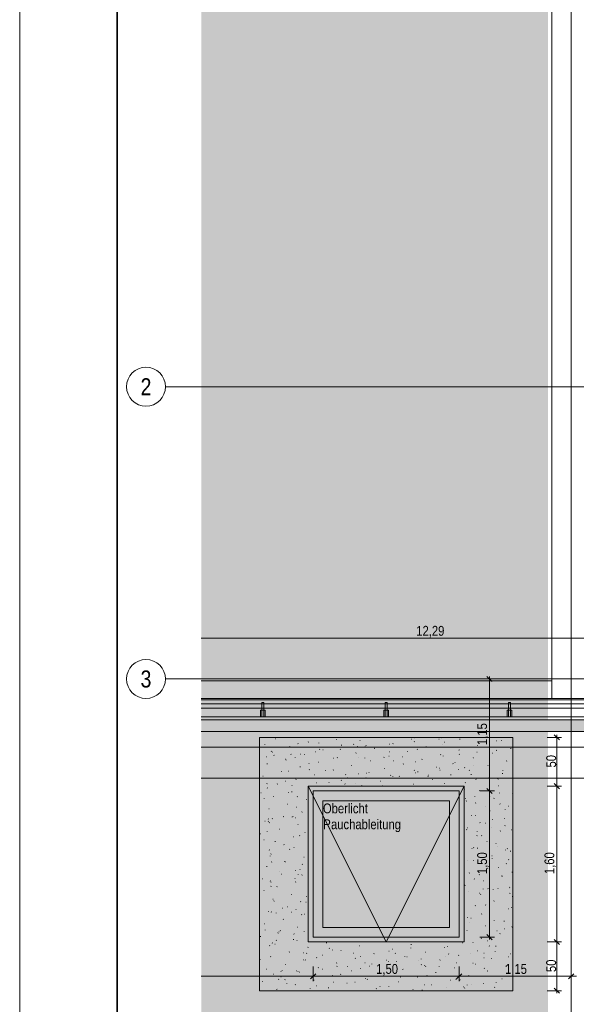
# Model space of a CAD drawing. Extents: x -720 to 300, y 62 to 1112.
# Tile 28 of 50: x -720 to -605, y 708 to 910. Entities that reach past the tile are written whole.
import ezdxf
from ezdxf.enums import TextEntityAlignment as Align
from ezdxf.lldxf.tags import DXFTag

# ---------------------------------------------------------------- set-up
doc = ezdxf.new("R2010")
doc.units = 0
doc.layers.get('0').update_dxf_attribs({"lineweight": 13})
for name, color, linetype, lineweight, true_color in [('30 -36 Dächer- 3 Dachbeläge', 9, 'Continuous', 15, 0x808080), ('30 -36 Dächer- 3 Dachbeläge Gründach', 9, 'Continuous', 9, 0x808080), ('30 -36 Dächer- 4 Dachbekleidungen', 9, 'Continuous', 9, 0x808080), ('60- 61 allgemeine Ausstattung- 4 Terrassen', 9, 'Continuous', 9, 0x808080), ('70 -72 Beschriftung- 1 Beschriftung allgemein', 7, 'Continuous', 9, 0xff6633), ('70 -76 Bemaßung- 2 Allgemein', 9, 'Continuous', 5, 0x808080), ('iwb_Layout Achsbezeichung', 1, 'Continuous', 13, 0xff0000), ('iwb_Layout BA_Markierung', 7, 'Continuous', 9, 0xbadcdc)]:
    doc.layers.add(name, color=color, linetype=linetype, lineweight=lineweight, true_color=true_color)
for name, color, linetype, lineweight in [('40 -43 Lüftungsanlagen - Entrauchung', 7, 'Continuous', 9), ('70 -71 Achsen- 1 Gebäudeachsen', 7, 'STRICHPUNKT2-A06DNB31MF', 18), ('70 -73 Bauteildarst.- 2 verdeckt 0.15', 7, 'grob-A06DNB30MF', 15), ('iwb_Plankopf Rahmen', 7, 'Continuous', 35)]:
    doc.layers.add(name, color=color, linetype=linetype, lineweight=lineweight)
doc.styles.get("Standard").update_dxf_attribs({"font": 'ARIALN.TTF'})
tags = doc.linetypes.add('grob-A06DNB30MF', pattern=[14, 3, -8, 3]).pattern_tags.tags
tags[8:9] = [DXFTag(74, 4), DXFTag(75, 0), DXFTag(340, '0'), DXFTag(46, 0.0), DXFTag(50, 0.0), DXFTag(44, 0.0), DXFTag(45, 0.0)]
tags[6:7] = [DXFTag(74, 4), DXFTag(75, 0), DXFTag(340, '0'), DXFTag(46, 0.0), DXFTag(50, 0.0), DXFTag(44, 0.0), DXFTag(45, 0.0)]
tags[4:5] = [DXFTag(74, 4), DXFTag(75, 0), DXFTag(340, '0'), DXFTag(46, 0.0), DXFTag(50, 0.0), DXFTag(44, 0.0), DXFTag(45, 0.0)]
tags = doc.linetypes.add('STRICHPUNKT2', pattern=[12.7, 6.35, -3.175, 0, -3.175]).pattern_tags.tags
tags[10:11] = [DXFTag(74, 4), DXFTag(75, 0), DXFTag(340, '0'), DXFTag(46, 0.0), DXFTag(50, 0.0), DXFTag(44, 0.0), DXFTag(45, 0.0)]
tags[8:9] = [DXFTag(74, 4), DXFTag(75, 0), DXFTag(340, '0'), DXFTag(46, 0.0), DXFTag(50, 0.0), DXFTag(44, 0.0), DXFTag(45, 0.0)]
tags[6:7] = [DXFTag(74, 4), DXFTag(75, 0), DXFTag(340, '0'), DXFTag(46, 0.0), DXFTag(50, 0.0), DXFTag(44, 0.0), DXFTag(45, 0.0)]
tags[4:5] = [DXFTag(74, 4), DXFTag(75, 0), DXFTag(340, '0'), DXFTag(46, 0.0), DXFTag(50, 0.0), DXFTag(44, 0.0), DXFTag(45, 0.0)]
tags = doc.linetypes.add('STRICHPUNKT2-A06DNB31MF', pattern=[12.7, 6.35, -3.175, 0, -3.175]).pattern_tags.tags
tags[10:11] = [DXFTag(74, 4), DXFTag(75, 0), DXFTag(340, '0'), DXFTag(46, 0.0), DXFTag(50, 0.0), DXFTag(44, 0.0), DXFTag(45, 0.0)]
tags[8:9] = [DXFTag(74, 4), DXFTag(75, 0), DXFTag(340, '0'), DXFTag(46, 0.0), DXFTag(50, 0.0), DXFTag(44, 0.0), DXFTag(45, 0.0)]
tags[6:7] = [DXFTag(74, 4), DXFTag(75, 0), DXFTag(340, '0'), DXFTag(46, 0.0), DXFTag(50, 0.0), DXFTag(44, 0.0), DXFTag(45, 0.0)]
tags[4:5] = [DXFTag(74, 4), DXFTag(75, 0), DXFTag(340, '0'), DXFTag(46, 0.0), DXFTag(50, 0.0), DXFTag(44, 0.0), DXFTag(45, 0.0)]

# ---------------------------------------------------------------- blocks, each defined once
blk = doc.blocks.new('Polygon-A06DNB2SMF')
at = {"color": 0, "linetype": 'ByBlock', "lineweight": -2, "ltscale": 0.13}
blk.add_solid([(-611.22, 86.2), (-682.36, 86.01), (-611.05, 1083.81), (-682.36, 1083.81)], dxfattribs=at)
blk = doc.blocks.new('Referenz-A06DNB32MF')
at = {"layer": '30 -36 Dächer- 3 Dachbeläge', "color": 0, "linetype": 'Continuous', "ltscale": 0.15}
for p, q in [((-6.75, 766.51), (-682.36, 766.51)), ((-682.36, 764.11), (-6.75, 764.11))]:
    blk.add_line(p, q, dxfattribs=at)
at = {"layer": '30 -36 Dächer- 3 Dachbeläge', "color": 0, "lineweight": 9}
for p, q in [((-682.36, 764.11), (-6.75, 764.11)), ((-667.14, 762.6), (-667.06, 762.62)), ((-656.53, 762.91), (-656.51, 762.91)), ((-654.55, 762.44), (-654.56, 762.51)), ((-649.75, 762.26), (-649.67, 762.28)), ((-639.15, 762.56), (-639.07, 762.58)), ((-638.43, 762.83), (-638.44, 762.9)), ((-633.5, 762.53), (-633.52, 762.56)), ((-633.01, 762.86), (-632.94, 762.83)), ((-629.26, 762.56), (-629.18, 762.54)), ((-628.54, 762.86), (-628.46, 762.88)), ((-621.76, 762.21), (-621.68, 762.23)), ((-620.75, 762.28), (-620.67, 762.25)), ((-669.25, 761.51), (-669.31, 761.45)), ((-664.18, 761), (-664.1, 761.02)), ((-662.5, 761.63), (-662.43, 761.6)), ((-660.36, 761.95), (-660.28, 761.97)), ((-658.21, 761.78), (-658.2, 761.75)), ((-657.97, 760.51), (-658.03, 760.46)), ((-657.39, 760.35), (-657.31, 760.37)), ((-653.76, 760.45), (-653.78, 760.48)), ((-653.57, 761.3), (-653.49, 761.32)), ((-651.03, 761.53), (-651.09, 761.47)), ((-650.24, 761.06), (-650.17, 761.03)), ((-648.69, 760.97), (-648.72, 761)), ((-648.51, 761.22), (-648.44, 761.2)), ((-646.79, 760.66), (-646.71, 760.67)), ((-643.63, 761.49), (-643.65, 761.52)), ((-642.97, 761.61), (-642.89, 761.63)), ((-638.56, 762.01), (-638.59, 762.04)), ((-637.97, 760.48), (-637.9, 760.45)), ((-636.18, 760.96), (-636.1, 760.98)), ((-632.82, 761.55), (-632.87, 761.49)), ((-632.36, 761.91), (-632.28, 761.93)), ((-629.4, 760.31), (-629.32, 760.33)), ((-625.58, 761.26), (-625.5, 761.28)), ((-621.73, 760.26), (-621.65, 760.24)), ((-618.79, 760.61), (-618.71, 760.63)), ((-668.95, 758.89), (-668.98, 758.92)), ((-668, 760.05), (-667.92, 760.07)), ((-667.76, 759.88), (-667.69, 759.86)), ((-667.46, 759.26), (-667.39, 759.23)), ((-665.03, 758.45), (-664.95, 758.47)), ((-664.88, 758.26), (-664.89, 758.33)), ((-663.89, 759.41), (-663.91, 759.44)), ((-663.02, 758.83), (-663.08, 758.78)), ((-661.93, 759.47), (-661.9, 759.47)), ((-661.21, 759.4), (-661.13, 759.42)), ((-658.82, 759.93), (-658.85, 759.96)), ((-655.2, 758.68), (-655.13, 758.65)), ((-654.43, 758.75), (-654.35, 758.77)), ((-650.61, 759.7), (-650.53, 759.72)), ((-650.12, 758.69), (-650.09, 758.69)), ((-648.77, 758.65), (-648.77, 758.72)), ((-647.64, 758.1), (-647.56, 758.12)), ((-644.8, 758.85), (-644.86, 758.8)), ((-643.82, 759.05), (-643.74, 759.07)), ((-643.62, 759.97), (-643.68, 759.93)), ((-642.94, 758.11), (-642.86, 758.08)), ((-640.98, 758.92), (-640.91, 758.9)), ((-640, 760.01), (-639.92, 760.03)), ((-637.04, 758.4), (-636.96, 758.42)), ((-633.22, 759.36), (-633.14, 759.38)), ((-632.65, 759.04), (-632.66, 759.11)), ((-629.27, 759.44), (-629.34, 759.39)), ((-626.59, 758.87), (-626.64, 758.82)), ((-626.43, 758.71), (-626.35, 758.73)), ((-625.71, 759.91), (-625.64, 759.88)), ((-622.61, 759.66), (-622.53, 759.68)), ((-668.85, 757.49), (-668.77, 757.51)), ((-662.07, 756.85), (-661.99, 756.86)), ((-660.23, 757.58), (-660.16, 757.55)), ((-660.16, 756.31), (-660.09, 756.28)), ((-658.25, 757.8), (-658.17, 757.82)), ((-656.79, 756.16), (-656.85, 756.1)), ((-655.28, 756.2), (-655.2, 756.22)), ((-651.46, 757.15), (-651.38, 757.17)), ((-644.68, 756.5), (-644.6, 756.52)), ((-640.86, 757.45), (-640.78, 757.47)), ((-638.57, 756.18), (-638.63, 756.12)), ((-638.31, 757.91), (-638.28, 757.91)), ((-634.07, 756.8), (-633.99, 756.82)), ((-633.45, 756.62), (-633.38, 756.6)), ((-633.29, 756.16), (-633.32, 756.19)), ((-630.67, 757.53), (-630.6, 757.5)), ((-630.25, 757.76), (-630.17, 757.77)), ((-629.52, 756.38), (-629.5, 756.35)), ((-628.23, 756.68), (-628.26, 756.71)), ((-627.29, 756.15), (-627.21, 756.17)), ((-626.5, 757.13), (-626.47, 757.13)), ((-623.47, 757.11), (-623.39, 757.13)), ((-623.16, 757.2), (-623.19, 757.23)), ((-620.36, 756.2), (-620.41, 756.14)), ((-619.65, 758.06), (-619.57, 758.08)), ((-618.41, 756.96), (-618.35, 756.93)), ((-86.95, 754.51), (-682.36, 754.51)), ((-669.71, 754.94), (-669.63, 754.96)), ((-665.89, 755.89), (-665.81, 755.91)), ((-664.42, 755.99), (-664.48, 755.95)), ((-662.92, 754.29), (-662.84, 754.31)), ((-659.1, 755.24), (-659.02, 755.26)), ((-659.1, 754.47), (-659.1, 754.54)), ((-653.55, 754.08), (-653.58, 754.11)), ((-652.7, 755.28), (-652.63, 755.25)), ((-652.32, 754.59), (-652.24, 754.61)), ((-650.07, 755.46), (-650.13, 755.41)), ((-648.49, 754.6), (-648.52, 754.63)), ((-648.5, 755.55), (-648.42, 755.57)), ((-647.9, 755.73), (-647.83, 755.7)), ((-643.42, 755.12), (-643.45, 755.15)), ((-642.98, 754.87), (-642.99, 754.94)), ((-641.71, 754.9), (-641.63, 754.92)), ((-638.36, 755.64), (-638.39, 755.67)), ((-637.89, 755.85), (-637.81, 755.87)), ((-635.72, 754.92), (-635.79, 754.88)), ((-635.64, 755.16), (-635.56, 755.13)), ((-634.93, 754.25), (-634.85, 754.27)), ((-631.11, 755.2), (-631.03, 755.22)), ((-626.87, 755.26), (-626.87, 755.33)), ((-625.92, 754.32), (-625.85, 754.29)), ((-624.32, 754.55), (-624.24, 754.57)), ((-623.37, 754.58), (-623.3, 754.55)), ((-621.38, 754.39), (-621.44, 754.34)), ((-620.5, 755.5), (-620.42, 755.52)), ((-668.78, 753.46), (-668.84, 753.41)), ((-668.75, 752.52), (-668.78, 752.55)), ((-666.74, 753.34), (-666.66, 753.36)), ((-665.13, 753.93), (-665.05, 753.9)), ((-663.68, 753.04), (-663.71, 753.07)), ((-658.62, 753.56), (-658.65, 753.59)), ((-656.14, 753.64), (-656.06, 753.66)), ((-652.86, 753.36), (-652.79, 753.33)), ((-650.56, 753.48), (-650.62, 753.43)), ((-649.35, 752.99), (-649.27, 753.01)), ((-645.53, 753.95), (-645.45, 753.96)), ((-645.17, 752.97), (-645.1, 752.95)), ((-638.75, 753.3), (-638.67, 753.32)), ((-632.35, 753.5), (-632.4, 753.45)), ((-628.34, 752.21), (-628.26, 752.18)), ((-628.14, 753.6), (-628.06, 753.62)), ((-621.36, 752.95), (-621.28, 752.97)), ((-670.09, 751.56), (-670.02, 751.53)), ((-669.43, 750.3), (-669.44, 750.37)), ((-667.6, 750.78), (-667.52, 750.8)), ((-664.43, 751.63), (-664.35, 751.61)), ((-663.78, 751.74), (-663.7, 751.76)), ((-662.55, 750.79), (-662.61, 750.73)), ((-660.81, 750.14), (-660.73, 750.15)), ((-628.03, 750.31), (-628.05, 750.34)), ((-626.12, 750.83), (-626.17, 750.77)), ((-625.18, 752), (-625.1, 752.02)), ((-622.96, 750.83), (-622.99, 750.86)), ((-622.21, 750.4), (-622.14, 750.42)), ((-621.08, 751.47), (-621.09, 751.54)), ((-618.39, 752.01), (-618.35, 752)), ((-618.39, 751.35), (-618.35, 751.36)), ((-668.45, 748.23), (-668.38, 748.25)), ((-664.63, 749.18), (-664.55, 749.2)), ((-662.79, 748.61), (-662.72, 748.58)), ((-627.83, 749.87), (-627.89, 749.83)), ((-626.03, 749.44), (-625.96, 749.46)), ((-624.03, 748.82), (-624, 748.82)), ((-621.04, 749.26), (-620.96, 749.23)), ((-619.89, 748.15), (-619.94, 748.1)), ((-619.25, 748.79), (-619.17, 748.81)), ((-668.55, 746.15), (-668.57, 746.18)), ((-667.75, 746.23), (-667.68, 746.2)), ((-665.49, 746.63), (-665.41, 746.65)), ((-663.65, 746.51), (-663.65, 746.58)), ((-663.48, 746.67), (-663.51, 746.7)), ((-662.97, 746.43), (-663.03, 746.38)), ((-661.67, 747.58), (-661.59, 747.6)), ((-626.89, 746.89), (-626.81, 746.91)), ((-626, 746.88), (-625.93, 746.85)), ((-623.07, 747.84), (-622.99, 747.86)), ((-622.58, 746.07), (-622.51, 746.04)), ((-620.1, 746.24), (-620.03, 746.26)), ((-669.31, 745.68), (-669.23, 745.7)), ((-668.62, 745.68), (-668.55, 745.66)), ((-668.31, 745.42), (-668.37, 745.36)), ((-666.34, 744.08), (-666.27, 744.09)), ((-662.52, 745.03), (-662.45, 745.05)), ((-627.82, 743.94), (-627.85, 743.97)), ((-627.74, 744.34), (-627.67, 744.36)), ((-625.09, 745.43), (-625.08, 745.4)), ((-623.92, 745.29), (-623.85, 745.31)), ((-622.76, 744.46), (-622.78, 744.48)), ((-619.93, 744.82), (-620, 744.78)), ((-670.16, 743.12), (-670.09, 743.14)), ((-668.81, 743.63), (-668.78, 743.62)), ((-663.38, 742.47), (-663.3, 742.49)), ((-662.08, 742.74), (-662.14, 742.69)), ((-661.09, 743.38), (-661.02, 743.36)), ((-660.45, 743.28), (-660.38, 743.25)), ((-625.65, 742.78), (-625.7, 742.73)), ((-625.63, 743.51), (-625.64, 743.58)), ((-624.78, 742.73), (-624.7, 742.75)), ((-620.96, 743.69), (-620.88, 743.71)), ((-618.7, 743.93), (-618.62, 743.9)), ((-669.42, 741.91), (-669.48, 741.86)), ((-667.2, 741.52), (-667.12, 741.54)), ((-665.41, 740.91), (-665.34, 740.88)), ((-664.23, 739.92), (-664.16, 739.94)), ((-663.28, 740.3), (-663.3, 740.33)), ((-660.41, 740.87), (-660.35, 740.89)), ((-626.78, 740.12), (-626.7, 740.1)), ((-626.38, 740.31), (-626.45, 740.26)), ((-625.63, 740.18), (-625.56, 740.2)), ((-623.66, 741.56), (-623.59, 741.53)), ((-621.81, 741.13), (-621.74, 741.15)), ((-621.57, 740.51), (-621.53, 740.51)), ((-619.42, 740.11), (-619.47, 740.05)), ((-670.35, 738.52), (-670.3, 738.5)), ((-668.34, 739.78), (-668.37, 739.81)), ((-668.19, 738.55), (-668.2, 738.62)), ((-668.05, 738.97), (-667.98, 738.99)), ((-661.27, 738.32), (-661.19, 738.34)), ((-622.67, 738.58), (-622.59, 738.6)), ((-622.55, 738.08), (-622.58, 738.11)), ((-619.85, 739.73), (-619.86, 739.8)), ((-618.85, 739.53), (-618.77, 739.55)), ((-668.91, 736.41), (-668.83, 736.43)), ((-667.84, 737.37), (-667.9, 737.32)), ((-665.28, 737.44), (-665.21, 737.41)), ((-665.09, 737.37), (-665.01, 737.38)), ((-661.52, 736.86), (-661.59, 736.81)), ((-627.62, 737.56), (-627.64, 737.59)), ((-626.49, 737.63), (-626.41, 737.65)), ((-623.52, 736.02), (-623.45, 736.04)), ((-621.32, 736.23), (-621.25, 736.2)), ((-619.7, 736.98), (-619.63, 737)), ((-619.25, 737.82), (-619.17, 737.8)), ((-669.76, 733.86), (-669.69, 733.88)), ((-666.34, 735.31), (-666.31, 735.31)), ((-665.94, 734.81), (-665.87, 734.83)), ((-663.07, 733.93), (-663.1, 733.96)), ((-663.08, 735.58), (-663, 735.55)), ((-662.41, 734.77), (-662.42, 734.84)), ((-662.12, 735.76), (-662.05, 735.78)), ((-661.61, 734.7), (-661.67, 734.64)), ((-627.34, 735.07), (-627.27, 735.09)), ((-626.29, 733.86), (-626.21, 733.83)), ((-625.18, 734.74), (-625.23, 734.68)), ((-620.67, 734.48), (-620.65, 734.45)), ((-620.56, 734.42), (-620.48, 734.44)), ((-618.49, 735.25), (-618.55, 735.21)), ((-668.14, 733.41), (-668.16, 733.44)), ((-668.04, 733.21), (-667.97, 733.18)), ((-667.97, 732.34), (-668.04, 732.3)), ((-666.8, 732.26), (-666.72, 732.28)), ((-662.98, 733.21), (-662.9, 733.23)), ((-628.2, 732.52), (-628.12, 732.54)), ((-624.4, 731.77), (-624.4, 731.84)), ((-624.38, 733.47), (-624.3, 733.49)), ((-623.44, 731.87), (-623.37, 731.85)), ((-621.41, 731.87), (-621.34, 731.89)), ((-619.1, 732.2), (-619.06, 732.2)), ((-618.95, 732.06), (-619, 732.01)), ((-669.48, 731.49), (-669.4, 731.47)), ((-663.83, 730.66), (-663.76, 730.67)), ((-660.74, 730.26), (-660.67, 730.23)), ((-627.41, 731.19), (-627.44, 731.22)), ((-625.23, 730.92), (-625.16, 730.94)), ((-624.94, 730.74), (-625, 730.69)), ((-622.35, 731.71), (-622.38, 731.74)), ((-618.99, 730.91), (-618.91, 730.88)), ((-618.45, 730.27), (-618.37, 730.29)), ((-667.65, 729.7), (-667.58, 729.72)), ((-667.37, 729.33), (-667.43, 729.27)), ((-665.7, 727.88), (-665.63, 727.85)), ((-664.69, 728.1), (-664.61, 728.12)), ((-661.95, 729.19), (-661.87, 729.16)), ((-660.87, 729.05), (-660.79, 729.07)), ((-626.09, 728.36), (-626.01, 728.38)), ((-623.95, 728.53), (-623.88, 728.5)), ((-622.27, 729.32), (-622.19, 729.33)), ((-618.61, 727.98), (-618.62, 728.05)), ((-668.51, 727.15), (-668.43, 727.17)), ((-667.93, 727.04), (-667.96, 727.07)), ((-666.96, 726.8), (-666.97, 726.88)), ((-663.88, 727), (-663.84, 727)), ((-662.87, 727.56), (-662.9, 727.59)), ((-661.72, 726.5), (-661.65, 726.52)), ((-661.14, 726.65), (-661.2, 726.6)), ((-627.63, 725.92), (-627.56, 725.9)), ((-626.94, 725.81), (-626.87, 725.83)), ((-624.7, 726.69), (-624.76, 726.64)), ((-623.12, 726.76), (-623.05, 726.78)), ((-619.3, 727.71), (-619.23, 727.73)), ((-669.36, 724.6), (-669.29, 724.61)), ((-665.54, 725.55), (-665.47, 725.57)), ((-662.58, 723.95), (-662.5, 723.97)), ((-627.21, 724.82), (-627.24, 724.85)), ((-623.98, 724.21), (-623.9, 724.23)), ((-622.15, 725.34), (-622.17, 725.37)), ((-620.16, 725.16), (-620.08, 725.18)), ((-618.48, 724.01), (-618.53, 723.96)), ((-670.22, 722.04), (-670.14, 722.06)), ((-669.21, 723.37), (-669.19, 723.34)), ((-666.53, 722.77), (-666.59, 722.73)), ((-666.4, 722.99), (-666.32, 723.01)), ((-666.14, 723.24), (-666.07, 723.22)), ((-663.36, 722.56), (-663.29, 722.53)), ((-661.18, 723.02), (-661.18, 723.09)), ((-627.8, 723.25), (-627.72, 723.27)), ((-621.61, 723.21), (-621.54, 723.18)), ((-621.01, 722.61), (-620.94, 722.62)), ((-620.1, 723.62), (-620.03, 723.6)), ((-668.33, 720.18), (-668.25, 720.15)), ((-667.73, 720.67), (-667.76, 720.7)), ((-667.25, 720.44), (-667.18, 720.46)), ((-666.9, 721.28), (-666.95, 721.23)), ((-663.43, 721.39), (-663.36, 721.41)), ((-662.66, 721.19), (-662.69, 721.22)), ((-660.47, 719.79), (-660.39, 719.81)), ((-656.65, 720.74), (-656.57, 720.76)), ((-649.86, 720.09), (-649.79, 720.11)), ((-639.28, 719.63), (-639.29, 719.7)), ((-639.26, 720.4), (-639.18, 720.42)), ((-632.47, 719.75), (-632.4, 719.77)), ((-631.83, 719.98), (-631.75, 719.96)), ((-628.65, 720.7), (-628.58, 720.72)), ((-626.57, 720.83), (-626.5, 720.8)), ((-624.83, 721.65), (-624.76, 721.67)), ((-623.49, 721.17), (-623.56, 721.13)), ((-623.16, 720.02), (-623.17, 720.09)), ((-621.87, 720.05), (-621.79, 720.07)), ((-668.11, 717.89), (-668.03, 717.9)), ((-664.29, 718.84), (-664.21, 718.86)), ((-661.41, 718.69), (-661.37, 718.69)), ((-660.67, 718.61), (-660.73, 718.55)), ((-658.63, 717.72), (-658.7, 717.68)), ((-657.5, 718.19), (-657.43, 718.21)), ((-656.06, 719.61), (-655.99, 719.58)), ((-655.39, 719.24), (-655.4, 719.31)), ((-653.68, 719.14), (-653.61, 719.16)), ((-651.08, 718.64), (-651.01, 718.61)), ((-649.6, 717.91), (-649.56, 717.91)), ((-646.9, 718.49), (-646.82, 718.51)), ((-643.8, 719.03), (-643.73, 719)), ((-643.08, 719.44), (-643, 719.46)), ((-642.45, 718.63), (-642.51, 718.57)), ((-640.51, 717.98), (-640.5, 717.94)), ((-640.11, 717.84), (-640.04, 717.86)), ((-636.29, 718.8), (-636.22, 718.81)), ((-632.07, 717.93), (-632.1, 717.96)), ((-631.54, 718.46), (-631.46, 718.43)), ((-629.51, 718.15), (-629.43, 718.17)), ((-627.01, 718.45), (-627.03, 718.48)), ((-625.69, 719.1), (-625.61, 719.12)), ((-624.3, 717.68), (-624.22, 717.65)), ((-624.23, 718.64), (-624.29, 718.59)), ((-621.94, 718.97), (-621.97, 719)), ((-619.27, 717.88), (-619.2, 717.85)), ((-618.91, 718.45), (-618.83, 718.47)), ((-670.33, 717.29), (-670.26, 717.27)), ((-665.14, 716.28), (-665.07, 716.3)), ((-661.32, 717.24), (-661.25, 717.26)), ((-661.03, 717.23), (-660.95, 717.2)), ((-658.36, 715.63), (-658.28, 715.65)), ((-654.54, 716.59), (-654.46, 716.61)), ((-654.44, 715.93), (-654.5, 715.88)), ((-652.33, 715.85), (-652.36, 715.88)), ((-650.72, 717.54), (-650.64, 717.56)), ((-648.76, 716.66), (-648.69, 716.63)), ((-647.76, 715.94), (-647.68, 715.96)), ((-647.27, 716.37), (-647.29, 716.4)), ((-644.29, 717.19), (-644.35, 717.14)), ((-643.93, 716.89), (-643.86, 716.91)), ((-643.55, 716.33), (-643.48, 716.31)), ((-642.2, 716.89), (-642.23, 716.92)), ((-637.79, 717.13), (-637.75, 717.13)), ((-637.14, 717.41), (-637.16, 717.44)), ((-637.15, 716.24), (-637.07, 716.26)), ((-636.5, 716.08), (-636.43, 716.05)), ((-636.22, 715.95), (-636.28, 715.9)), ((-633.49, 715.84), (-633.5, 715.91)), ((-633.33, 717.19), (-633.25, 717.21)), ((-629.94, 716.65), (-630.01, 716.61)), ((-626.55, 716.54), (-626.47, 716.56)), ((-625.98, 716.35), (-625.94, 716.35)), ((-622.73, 717.5), (-622.65, 717.52)), ((-619.76, 715.9), (-619.68, 715.91)), ((-668.96, 715.33), (-668.89, 715.35)), ((-667.53, 714.3), (-667.55, 714.33)), ((-666, 713.73), (-665.92, 713.75)), ((-665.99, 714.86), (-665.92, 714.83)), ((-665.73, 715.06), (-665.73, 715.13)), ((-662.8, 714.99), (-662.73, 714.97)), ((-662.46, 714.82), (-662.49, 714.84)), ((-662.18, 714.68), (-662.1, 714.7)), ((-657.4, 715.33), (-657.42, 715.36)), ((-655.4, 714.03), (-655.32, 714.05)), ((-653.73, 714.28), (-653.65, 714.25)), ((-651.58, 714.99), (-651.5, 715)), ((-649.61, 715.45), (-649.62, 715.52)), ((-644.79, 714.34), (-644.71, 714.36)), ((-641.46, 713.71), (-641.39, 713.68)), ((-640.97, 715.29), (-640.89, 715.31)), ((-638.01, 713.69), (-637.93, 713.71)), ((-636.02, 714.03), (-635.95, 714.01)), ((-634.19, 714.64), (-634.11, 714.66)), ((-630.37, 715.59), (-630.29, 715.61)), ((-627.4, 713.99), (-627.32, 714.01)), ((-624.24, 715.51), (-624.16, 715.48)), ((-623.58, 714.94), (-623.5, 714.96)), ((-669.82, 712.78), (-669.74, 712.8)), ((-666.43, 713.24), (-666.48, 713.18)), ((-665.08, 713.21), (-665.15, 713.16)), ((-664.78, 712.42), (-664.77, 712.39)), ((-663.04, 712.13), (-662.96, 712.15)), ((-659.22, 713.08), (-659.14, 713.1)), ((-658.69, 711.91), (-658.62, 711.88)), ((-655.27, 712.69), (-655.2, 712.67)), ((-652.43, 712.43), (-652.35, 712.45)), ((-650.74, 712.67), (-650.8, 712.63)), ((-648.61, 713.38), (-648.53, 713.4)), ((-648.21, 713.26), (-648.27, 713.2)), ((-645.65, 711.78), (-645.57, 711.8)), ((-643.83, 711.67), (-643.83, 711.74)), ((-641.83, 712.74), (-641.75, 712.75)), ((-636.39, 712.14), (-636.46, 712.09)), ((-635.04, 712.09), (-634.96, 712.1)), ((-631.22, 713.04), (-631.14, 713.06)), ((-629.99, 713.27), (-630.05, 713.22)), ((-629.2, 713.13), (-629.13, 713.1)), ((-628.49, 711.73), (-628.42, 711.71)), ((-627.71, 712.06), (-627.72, 712.13)), ((-626.8, 712.08), (-626.83, 712.11)), ((-624.44, 712.39), (-624.36, 712.41)), ((-621.74, 712.6), (-621.76, 712.63)), ((-620.62, 713.34), (-620.54, 713.36)), ((-666.86, 711.18), (-666.78, 711.2)), ((-659.94, 711.27), (-659.95, 711.34)), ((-656.25, 711.48), (-656.17, 711.5)), ((-646.43, 711.33), (-646.35, 711.3)), ((-638.86, 711.13), (-638.78, 711.15)), ((-636.93, 711.04), (-636.96, 711.07)), ((-631.87, 711.56), (-631.89, 711.59)), ((-628.26, 711.44), (-628.18, 711.46)), ((-622.05, 711.6), (-622.11, 711.56))]:
    blk.add_line(p, q, dxfattribs=at)
at = {"layer": '30 -36 Dächer- 3 Dachbeläge', "color": 0, "linetype": 'Continuous', "lineweight": 9, "ltscale": 0.13}
for p, q in [((-670.35, 762.91), (-670.35, 710.91)), ((-618.35, 762.91), (-670.35, 762.91)), ((-618.35, 710.91), (-618.35, 762.91)), ((-660.35, 720.91), (-660.35, 752.91)), ((-660.35, 752.91), (-628.35, 752.91)), ((-628.35, 752.91), (-628.35, 720.91)), ((-628.35, 720.91), (-660.35, 720.91)), ((-670.35, 710.91), (-618.35, 710.91))]:
    blk.add_line(p, q, dxfattribs=at)
at = {"layer": '30 -36 Dächer- 3 Dachbeläge', "color": 0, "linetype": 'Continuous', "lineweight": 0, "ltscale": 0.13}
for points in [[(-682.36, 766.51), (-6.75, 766.51), (-682.36, 765.16)], [(-682.36, 765.16), (-6.75, 766.51), (-6.75, 764.11)], [(-682.36, 765.16), (-6.75, 764.11), (-682.36, 764.11)]]:
    blk.add_solid(points, dxfattribs=at)
at = {"layer": '30 -36 Dächer- 3 Dachbeläge Gründach', "color": 0, "linetype": 'Continuous', "ltscale": 0.13}
blk.add_line((-16.15, 760.91), (-682.36, 760.91), dxfattribs=at)
at = {"layer": '30 -36 Dächer- 4 Dachbekleidungen', "color": 0, "linetype": 'Continuous', "ltscale": 0.13}
for p, q in [((-682.36, 770.61), (-6.75, 770.61)), ((-6.75, 769.81), (-682.36, 769.81)), ((-682.36, 768.91), (-6.75, 768.91)), ((-669.89, 768.51), (-670.19, 768.51)), ((-670.19, 768.51), (-670.19, 767.11)), ((-669.49, 770.11), (-669.89, 770.11)), ((-669.89, 770.11), (-669.89, 768.51)), ((-669.89, 767.11), (-669.89, 768.51)), ((-669.89, 768.51), (-669.49, 768.51)), ((-669.49, 768.51), (-669.49, 770.11)), ((-669.49, 768.51), (-669.49, 767.11)), ((-669.49, 768.51), (-669.19, 768.51)), ((-669.19, 768.51), (-669.19, 767.11)), ((-644.55, 768.51), (-644.85, 768.51)), ((-644.85, 768.51), (-644.85, 767.11)), ((-644.15, 770.11), (-644.55, 770.11)), ((-644.55, 770.11), (-644.55, 768.51)), ((-644.55, 767.11), (-644.55, 768.51)), ((-644.55, 768.51), (-644.15, 768.51)), ((-644.15, 768.51), (-644.15, 770.11)), ((-644.15, 768.51), (-644.15, 767.11)), ((-644.15, 768.51), (-643.85, 768.51)), ((-643.85, 768.51), (-643.85, 767.11)), ((-619.22, 768.51), (-619.52, 768.51)), ((-619.52, 768.51), (-619.52, 767.11)), ((-618.82, 770.11), (-619.22, 770.11)), ((-619.22, 770.11), (-619.22, 768.51)), ((-619.22, 767.11), (-619.22, 768.51)), ((-619.22, 768.51), (-618.82, 768.51)), ((-618.82, 768.51), (-618.82, 770.11)), ((-618.82, 768.51), (-618.82, 767.11)), ((-618.82, 768.51), (-618.52, 768.51)), ((-618.52, 768.51), (-618.52, 767.11)), ((-6.75, 767.11), (-682.36, 767.11)), ((-670.19, 767.11), (-669.89, 767.11)), ((-669.49, 767.11), (-669.89, 767.11)), ((-669.19, 767.11), (-669.49, 767.11)), ((-644.85, 767.11), (-644.55, 767.11)), ((-644.15, 767.11), (-644.55, 767.11)), ((-643.85, 767.11), (-644.15, 767.11)), ((-619.52, 767.11), (-619.22, 767.11)), ((-618.82, 767.11), (-619.22, 767.11)), ((-618.52, 767.11), (-618.82, 767.11))]:
    blk.add_line(p, q, dxfattribs=at)
at = {"layer": '40 -43 Lüftungsanlagen - Entrauchung', "color": 0}
for p, q in [((-660.35, 752.91), (-628.35, 752.91)), ((-660.35, 720.91), (-660.35, 752.91)), ((-660.35, 752.91), (-644.35, 720.91)), ((-644.35, 720.91), (-628.35, 752.91)), ((-628.35, 752.91), (-628.35, 720.91)), ((-628.35, 720.91), (-660.35, 720.91))]:
    blk.add_line(p, q, dxfattribs=at)
at = {"layer": '40 -43 Lüftungsanlagen - Entrauchung', "color": 0, "linetype": 'Continuous', "ltscale": 0.13}
for p, q in [((-657.35, 749.91), (-631.35, 749.91)), ((-657.35, 723.91), (-657.35, 749.91)), ((-631.35, 749.91), (-631.35, 723.91)), ((-631.35, 723.91), (-657.35, 723.91))]:
    blk.add_line(p, q, dxfattribs=at)
at = {"layer": '60- 61 allgemeine Ausstattung- 4 Terrassen', "color": 0, "linetype": 'Continuous', "ltscale": 0.13}
for p, q in [((-610.35, 770.91), (-610.35, 1003.91)), ((-682.36, 774.51), (-610.35, 774.51)), ((-610.35, 774.51), (-610.35, 770.91)), ((-610.35, 770.91), (-682.36, 770.91)), ((-602.35, 770.91), (-610.35, 770.91))]:
    blk.add_line(p, q, dxfattribs=at)
at = {"layer": '70 -71 Achsen- 1 Gebäudeachsen', "color": 0, "linetype": 'STRICHPUNKT2-A06DNB31MF', "ltscale": 0.18}
for p, q in [((-606.35, 1084.85), (-606.35, 85.41)), ((-682.36, 834.91), (76.35, 834.91)), ((-682.36, 774.91), (76.35, 774.91))]:
    blk.add_line(p, q, dxfattribs=at)
at = {"layer": '70 -73 Bauteildarst.- 2 verdeckt 0.15', "color": 0, "linetype": 'grob-A06DNB30MF', "ltscale": 0.15}
for p, q in [((-659.35, 751.91), (-629.35, 751.91)), ((-659.35, 721.91), (-659.35, 751.91)), ((-629.35, 751.91), (-629.35, 721.91)), ((-629.35, 721.91), (-659.35, 721.91))]:
    blk.add_line(p, q, dxfattribs=at)
at = {"layer": '70 -76 Bemaßung- 2 Allgemein', "color": 0, "linetype": 'Continuous', "ltscale": 0.13}
for p, q in [((-513.61, 783.28), (-682.36, 783.28)), ((-625.13, 774.91), (-622.13, 774.91)), ((-623.66, 775.44), (-622.6, 774.38)), ((-623.13, 775.41), (-623.13, 773.85)), ((-623.13, 752.97), (-623.13, 773.85)), ((-611.31, 762.91), (-608.31, 762.91)), ((-609.84, 763.44), (-608.78, 762.38)), ((-609.31, 763.41), (-609.31, 761.85)), ((-609.31, 753.97), (-609.31, 761.85)), ((-622.6, 751.38), (-623.66, 752.44)), ((-623.66, 752.44), (-622.6, 751.38)), ((-623.13, 751.41), (-623.13, 752.97)), ((-623.13, 752.41), (-623.13, 750.85)), ((-611.31, 752.91), (-608.31, 752.91)), ((-611.31, 752.91), (-608.31, 752.91)), ((-608.78, 752.38), (-609.84, 753.44)), ((-609.84, 753.44), (-608.78, 752.38)), ((-609.31, 752.41), (-609.31, 753.97)), ((-609.31, 753.41), (-609.31, 751.85)), ((-625.13, 751.91), (-622.13, 751.91)), ((-625.13, 751.91), (-622.13, 751.91)), ((-623.13, 722.97), (-623.13, 750.85)), ((-609.31, 721.97), (-609.31, 751.85)), ((-625.13, 721.91), (-622.13, 721.91)), ((-622.6, 721.38), (-623.66, 722.44)), ((-623.13, 721.41), (-623.13, 722.97)), ((-609.31, 720.41), (-609.31, 721.97)), ((-611.31, 720.91), (-608.31, 720.91)), ((-611.31, 720.91), (-608.31, 720.91)), ((-608.78, 720.38), (-609.84, 721.44)), ((-609.84, 721.44), (-608.78, 720.38)), ((-609.31, 721.41), (-609.31, 719.85)), ((-609.31, 711.97), (-609.31, 719.85)), ((-659.35, 715.86), (-659.35, 712.86)), ((-659.35, 715.86), (-659.35, 712.86)), ((-629.35, 715.86), (-629.35, 712.86)), ((-629.35, 715.86), (-629.35, 712.86)), ((-606.35, 715.86), (-606.35, 712.86)), ((-606.35, 715.86), (-606.35, 712.86)), ((-660.41, 713.86), (-682.36, 713.86)), ((-658.85, 713.86), (-660.41, 713.86)), ((-658.82, 714.39), (-659.88, 713.33)), ((-659.88, 713.33), (-658.82, 714.39)), ((-659.85, 713.86), (-658.29, 713.86)), ((-630.41, 713.86), (-658.29, 713.86)), ((-628.85, 713.86), (-630.41, 713.86)), ((-628.82, 714.39), (-629.88, 713.33)), ((-629.88, 713.33), (-628.82, 714.39)), ((-629.85, 713.86), (-628.29, 713.86)), ((-607.41, 713.86), (-628.29, 713.86)), ((-605.85, 713.86), (-607.41, 713.86)), ((-605.82, 714.39), (-606.88, 713.33)), ((-606.88, 713.33), (-605.82, 714.39)), ((-606.85, 713.86), (-605.29, 713.86)), ((-609.31, 710.41), (-609.31, 711.97)), ((-611.31, 710.91), (-608.31, 710.91)), ((-608.78, 710.38), (-609.84, 711.44))]:
    blk.add_line(p, q, dxfattribs=at)
at = {"layer": '70 -72 Beschriftung- 1 Beschriftung allgemein', "color": 0, "linetype": 'Continuous', "ltscale": 0.13, "char_height": 2.0138, "attachment_point": 1, "rotation": 359.9947}
for s, insert in [('{\\fArial Narrow;Oberlicht}', (-657.35, 749.34)), ('{\\fArial Narrow;Rauchableitung}', (-657.35, 746.08))]:
    blk.add_mtext(s, dxfattribs=dict(at, insert=insert))
at = {"layer": '70 -76 Bemaßung- 2 Allgemein', "color": 0, "linetype": 'Continuous', "ltscale": 0.13, "char_height": 2.0138, "attachment_point": 1}
for s, insert in [('{\\fArial Narrow;12,29}', (-638.17, 785.8)), ('{\\fArial Narrow;1,50}', (-646.42, 716.38)), ('{\\fArial Narrow;1,15}', (-619.93, 716.38))]:
    blk.add_mtext(s, dxfattribs=dict(at, insert=insert))
at = {"layer": '70 -76 Bemaßung- 2 Allgemein', "color": 0, "linetype": 'Continuous', "ltscale": 0.13, "char_height": 2.0138, "attachment_point": 1, "rotation": 90}
for s, insert in [('{\\fArial Narrow;1,15}', (-625.65, 761.34)), ('{\\fArial Narrow;50}', (-611.47, 756.73)), ('{\\fArial Narrow;1,50}', (-625.65, 734.84)), ('{\\fArial Narrow;1,60}', (-611.83, 734.84)), ('{\\fArial Narrow;50}', (-611.47, 714.73))]:
    blk.add_mtext(s, dxfattribs=dict(at, insert=insert))

msp = doc.modelspace()

# ---------------------------------------------------------------- linework, layer by layer
at = {"layer": 'iwb_Layout Achsbezeichung', "linetype": 'STRICHPUNKT2', "lineweight": 13, "ltscale": 0.39}
for p, q in [((-682.36, 834.91), (-689.7, 834.91)), ((-682.36, 774.91), (-689.7, 774.91))]:
    msp.add_line(p, q, dxfattribs=at)
at = {"layer": 'iwb_Layout Achsbezeichung', "ltscale": 0.39}
for centre in [(-693.7, 834.91), (-693.7, 774.91)]:
    msp.add_circle(centre, 4, dxfattribs=at)
at = {"layer": 'iwb_Plankopf Rahmen', "color": 8, "lineweight": 13, "ltscale": 0.13, "true_color": 0x808080}
msp.add_lwpolyline([(300.35, 62.43), (-719.65, 62.43), (-719.65, 1112.43), (300.35, 1112.43), (300.35, 62.43)], close=True, dxfattribs=at)
at = {"layer": 'iwb_Plankopf Rahmen', "ltscale": 0.35}
msp.add_lwpolyline([(-699.65, 67.43), (-699.65, 1107.43), (295.35, 1107.43), (295.35, 67.43), (-599.65, 67.43), (-699.65, 67.43)], close=True, dxfattribs=at)

# ---------------------------------------------------------------- block references
at = {"color": 8, "lineweight": 13, "ltscale": 0.13, "true_color": 0x808080}
msp.add_blockref('Referenz-A06DNB32MF', (0, 0), dxfattribs=at)
at = {"layer": 'iwb_Layout BA_Markierung', "ltscale": 0.13}
msp.add_blockref('Polygon-A06DNB2SMF', (0, 0), dxfattribs=at)

# ---------------------------------------------------------------- texts
at = {"layer": 'iwb_Layout Achsbezeichung', "ltscale": 0.39}
for s, p in [('2', (-693.7, 834.91)), ('3', (-693.7, 774.91))]:
    msp.add_text(s, height=3.5, dxfattribs=at).set_placement(p, align=Align.MIDDLE_CENTER)

doc.saveas('drawing.dxf')
